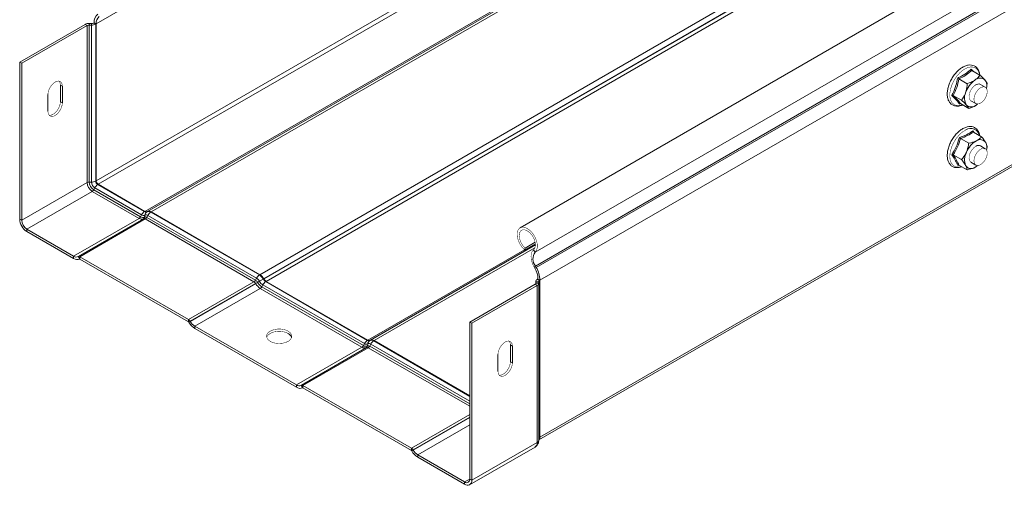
# Model space of a CAD drawing. Header units: millimetres. Extents: x 206 to 1133, y -1929 to 488.
# Tile 10 of 30: x 271 to 584, y -826 to -678. Entities that reach past the tile are written whole.
import ezdxf

# ---------------------------------------------------------------- set-up
doc = ezdxf.new("R2010")
doc.units = ezdxf.units.MM
doc.linetypes.add('K5LT32768', pattern=[0])
doc.linetypes.add('K5LT32769', pattern=[0])

msp = doc.modelspace()

# ---------------------------------------------------------------- linework, layer by layer
at = {"color": 8, "linetype": 'K5LT32769', "lineweight": 15, "true_color": 0x808080}
for p, q in [((295.69, -679.43), (421.12, -607.02)), ((295.69, -729.19), (419.31, -657.83)), ((296.33, -730.29), (419.94, -658.93)), ((381.89, -779.69), (431.54, -751.03)), ((383.88, -779.86), (434.9, -750.41)), ((435.18, -761.77), (435.18, -761.2)), ((435.21, -761.65), (435.21, -761.61)), ((383.74, -779.94), (414.2, -797.52)), ((382, -782.09), (414.2, -800.68)), ((382.47, -781.58), (414.2, -799.9)), ((382.8, -780.96), (414.2, -799.09)), ((414.2, -803.3), (395.73, -813.97)), ((414.2, -804.12), (396.23, -814.49)), ((414.2, -804.21), (396.27, -814.57)), ((414.2, -806.58), (397.72, -816.1)), ((414.2, -823.73), (412.58, -824.67))]:
    msp.add_line(p, q, dxfattribs=at)
at = {"color": 7, "linetype": 'K5LT32768', "lineweight": 15}
for p, q in [((311.18, -738.87), (500.69, -629.47)), ((311.97, -738.92), (501.48, -629.52)), ((311.97, -738.92), (501.44, -629.54)), ((313.17, -739.04), (502.68, -629.64)), ((619.7, -634.67), (430.19, -744.07)), ((434.94, -751.81), (624.45, -642.41)), ((347.65, -758.94), (537.16, -649.54)), ((435.07, -756.22), (624.57, -646.82)), ((435.31, -756.66), (624.82, -647.26)), ((348.85, -760.21), (538.36, -650.81)), ((348.89, -760.28), (538.4, -650.88)), ((349.64, -761.07), (539.15, -651.67)), ((436.48, -760.7), (625.98, -651.31)), ((292.18, -679.58), (271.44, -691.55)), ((292.82, -679.95), (272.08, -691.92)), ((292.82, -679.95), (292.18, -679.58)), ((292.82, -679.95), (292.82, -729.71)), ((293.5, -679.8), (293.54, -679.28)), ((293.5, -679.8), (293.5, -729.56)), ((294.19, -679.82), (293.5, -679.8)), ((294.24, -679.3), (293.54, -679.28)), ((294.19, -679.82), (294.24, -679.3)), ((294.19, -679.82), (294.19, -729.58)), ((295.06, -679.06), (294.92, -679.15)), ((295.55, -679.51), (294.92, -679.15)), ((295.06, -679.06), (295.69, -679.43)), ((295.69, -679.43), (295.55, -679.51)), ((295.55, -679.51), (295.55, -729.27)), ((295.69, -679.43), (295.69, -729.19)), ((271.44, -691.55), (271.44, -741.31)), ((272.08, -691.92), (271.44, -691.55)), ((272.08, -691.92), (272.08, -741.68)), ((573.46, -694.18), (576.07, -695.68)), ((284.34, -698.81), (284.98, -699.18)), ((284.34, -704.12), (284.34, -698.81)), ((284.98, -704.49), (284.98, -699.18)), ((569.39, -696.88), (572, -698.38)), ((577.77, -699.5), (576.22, -698.6)), ((578.36, -698.26), (578.12, -699.93)), ((280.38, -701.83), (280.38, -707.14)), ((436.11, -811.29), (625.61, -701.89)), ((436.48, -810.46), (625.98, -701.07)), ((567.62, -702.15), (570.22, -703.65)), ((284.34, -704.12), (284.98, -704.49)), ((569.82, -704.69), (569.56, -704.83)), ((569.91, -704.72), (572.52, -706.22)), ((573.22, -703.8), (574.77, -704.7)), ((575.32, -704.82), (574.98, -705.12)), ((575.37, -704.84), (574.98, -705.12)), ((573.98, -713.73), (576.59, -715.23)), ((569.91, -715.73), (572.52, -717.23)), ((577.77, -719), (576.22, -718.1)), ((567.62, -720.95), (570.22, -722.46)), ((578.36, -718.45), (578.13, -719.44)), ((569.34, -724.16), (569.01, -724.28)), ((569.39, -724.17), (572, -725.68)), ((573.22, -723.3), (574.77, -724.19)), ((575.32, -724.32), (574.46, -724.92)), ((292.82, -729.71), (272.08, -741.68)), ((294.19, -729.58), (293.5, -729.56)), ((295.69, -729.19), (295.55, -729.27)), ((296.33, -730.29), (296.19, -730.38)), ((296.19, -730.38), (311.04, -738.95)), ((296.33, -730.29), (311.18, -738.87)), ((294.44, -732.53), (273.7, -744.5)), ((294.44, -732.53), (309.3, -741.1)), ((295.25, -731.4), (294.91, -732.01)), ((294.91, -732.01), (309.77, -740.59)), ((295.25, -731.4), (310.1, -739.97)), ((310.1, -739.97), (309.77, -740.59)), ((311.18, -738.87), (311.04, -738.95)), ((311.14, -740.08), (311.07, -740.72)), ((311.19, -740.05), (311.11, -740.69)), ((311.14, -740.08), (311.19, -740.05)), ((312.09, -740.14), (311.76, -740.76)), ((311.93, -738.94), (311.79, -739.02)), ((311.83, -739), (311.79, -739.02)), ((311.97, -738.92), (311.83, -739)), ((311.93, -738.94), (311.97, -738.92)), ((312.09, -740.14), (346.57, -760.05)), ((313.17, -739.04), (313.03, -739.12)), ((313.03, -739.12), (347.51, -759.02)), ((313.17, -739.04), (347.65, -758.94)), ((272.08, -741.68), (271.44, -741.31)), ((309.3, -741.1), (288.56, -753.07)), ((310.75, -741.24), (290.01, -753.22)), ((310.79, -741.22), (290.05, -753.19)), ((311.29, -741.27), (290.55, -753.24)), ((310.75, -741.24), (310.79, -741.22)), ((311.07, -740.72), (311.11, -740.69)), ((311.29, -741.27), (345.76, -761.17)), ((311.76, -740.76), (346.23, -760.66)), ((273.7, -744.5), (288.56, -753.07)), ((273.7, -744.5), (273.7, -745.23)), ((273.7, -745.23), (288.56, -753.81)), ((382.68, -779.74), (435.05, -749.51)), ((382.68, -779.74), (435.05, -749.51)), ((431.63, -751.12), (435.03, -749.16)), ((431.8, -750.5), (434.96, -748.68)), ((431.63, -751.12), (431.8, -750.5)), ((434.94, -751.81), (434.45, -751.06)), ((288.56, -753.07), (288.56, -753.81)), ((290.01, -753.22), (290.05, -753.19)), ((290.01, -753.22), (290.46, -754)), ((290.05, -753.19), (290.5, -753.97)), ((290.46, -754), (290.5, -753.97)), ((290.5, -753.97), (290.46, -754)), ((290.55, -753.24), (325.02, -773.15)), ((290.55, -753.24), (290.55, -753.98)), ((290.55, -753.98), (325.02, -773.88)), ((347.65, -758.94), (347.51, -759.02)), ((435.07, -756.22), (434.61, -756.46)), ((434.85, -756.9), (434.61, -756.46)), ((435.31, -756.66), (434.85, -756.9)), ((435.31, -756.66), (435.07, -756.22)), ((345.76, -761.17), (325.02, -773.15)), ((346.26, -761.7), (325.52, -773.67)), ((346.3, -761.77), (325.56, -773.74)), ((346.57, -760.05), (346.23, -760.66)), ((346.26, -761.7), (346.3, -761.77)), ((347.47, -761), (346.88, -761.34)), ((346.88, -761.34), (346.92, -761.41)), ((347.51, -761.07), (346.92, -761.41)), ((347.47, -761), (347.51, -761.07)), ((348.85, -760.21), (348.71, -760.29)), ((348.71, -760.29), (348.75, -760.36)), ((348.89, -760.28), (348.75, -760.36)), ((348.85, -760.21), (348.89, -760.28)), ((349.64, -761.07), (349.5, -761.15)), ((349.5, -761.15), (381.75, -779.77)), ((349.64, -761.07), (381.89, -779.69)), ((434.95, -762), (414.2, -773.97)), ((434.95, -762), (435.58, -762.37)), ((435.17, -761.15), (435.17, -761.78)), ((435.18, -761.2), (436.07, -761.18)), ((435.18, -761.2), (435.21, -761.61)), ((435.21, -761.61), (436.11, -761.58)), ((435.84, -760.34), (435.7, -760.42)), ((435.7, -760.42), (436.34, -760.79)), ((436.48, -760.7), (435.84, -760.34)), ((436.07, -761.18), (436.11, -761.58)), ((436.11, -811.39), (436.11, -761.63)), ((436.48, -760.7), (436.34, -760.79)), ((436.34, -810.55), (436.34, -760.79)), ((436.48, -810.46), (436.48, -760.7)), ((347.75, -763.3), (327.01, -775.28)), ((347.75, -763.3), (380.01, -781.92)), ((348.56, -762.17), (348.23, -762.79)), ((348.23, -762.79), (380.48, -781.41)), ((348.56, -762.17), (380.81, -780.79)), ((435.58, -762.37), (414.84, -774.34)), ((435.58, -812.13), (435.58, -762.37)), ((325.02, -773.15), (325.02, -773.88)), ((325.52, -773.67), (325.07, -773.93)), ((325.07, -773.93), (325.11, -774)), ((325.56, -773.74), (325.11, -774)), ((325.52, -773.67), (325.56, -773.74)), ((414.2, -773.97), (414.84, -774.34)), ((414.2, -823.73), (414.2, -773.97)), ((414.84, -824.1), (414.84, -774.34)), ((327.01, -775.28), (327.01, -776.01)), ((327.01, -775.28), (359.27, -793.89)), ((327.01, -776.01), (359.27, -794.63)), ((380.81, -780.79), (380.48, -781.41)), ((381.89, -779.69), (381.75, -779.77)), ((381.9, -780.87), (381.82, -781.51)), ((381.86, -780.9), (381.9, -780.87)), ((382.64, -779.76), (382.5, -779.84)), ((382.54, -779.82), (382.5, -779.84)), ((382.68, -779.74), (382.54, -779.82)), ((382.64, -779.76), (382.68, -779.74)), ((383.88, -779.86), (383.74, -779.94)), ((383.88, -779.86), (414.2, -797.36)), ((380.01, -781.92), (359.27, -793.89)), ((381.46, -782.06), (360.72, -794.04)), ((381.5, -782.04), (360.76, -794.01)), ((382, -782.09), (361.26, -794.06)), ((381.46, -782.06), (381.5, -782.04)), ((381.86, -780.9), (381.78, -781.54)), ((381.78, -781.54), (381.82, -781.51)), ((382.8, -780.96), (382.47, -781.58)), ((427.11, -781.23), (427.75, -781.6)), ((427.11, -781.23), (427.11, -786.54)), ((427.75, -786.9), (427.75, -781.6)), ((423.15, -784.25), (423.15, -789.56)), ((427.11, -786.54), (427.75, -786.9)), ((359.27, -793.89), (359.27, -794.63)), ((360.72, -794.04), (360.76, -794.01)), ((360.72, -794.04), (361.17, -794.82)), ((360.76, -794.01), (361.21, -794.79)), ((361.17, -794.82), (361.21, -794.79)), ((361.21, -794.79), (361.17, -794.82)), ((361.26, -794.06), (395.73, -813.97)), ((361.26, -794.06), (361.26, -794.8)), ((361.26, -794.8), (395.73, -814.7)), ((436.48, -810.46), (436.34, -810.55)), ((395.73, -813.97), (395.73, -814.7)), ((396.23, -814.49), (395.78, -814.75)), ((395.78, -814.75), (395.82, -814.82)), ((396.27, -814.57), (395.82, -814.82)), ((396.23, -814.49), (396.27, -814.57)), ((414.18, -825.56), (434.92, -813.59)), ((435.58, -812.13), (414.84, -824.1)), ((397.72, -816.1), (397.72, -816.83)), ((397.72, -816.1), (412.58, -824.67)), ((397.72, -816.83), (412.58, -825.41)), ((414.2, -823.73), (414.84, -824.1)), ((412.58, -824.67), (412.58, -825.41))]:
    msp.add_line(p, q, dxfattribs=at)
at = {"color": 8, "linetype": 'K5LT32769', "true_color": 0x808080, "const_width": 0.15}
for points in [[(575.95, -695.61), (575.86, -695.19), (575.47, -694.22), (574.85, -693.53), (574.03, -693.14), (573.07, -693.07), (572.01, -693.34), (570.9, -693.92)], [(570.9, -693.92), (569.82, -694.79), (568.81, -695.89), (567.94, -697.18), (567.24, -698.57), (566.76, -700), (566.52, -701.38), (566.54, -702.64), (566.81, -703.72), (567.32, -704.56), (568.04, -705.11), (568.94, -705.33), (569.96, -705.23), (570.5, -705.06)], [(571.6, -713.02), (570.5, -713.71), (569.44, -714.67), (568.47, -715.85), (567.66, -717.18), (567.04, -718.59), (566.64, -720.01), (566.5, -721.36), (566.61, -722.56), (566.97, -723.56), (567.56, -724.29), (568.35, -724.73), (569.3, -724.83), (570.23, -724.65)]]:
    msp.add_lwpolyline(points, dxfattribs=at)
at = {"color": 7, "linetype": 'K5LT32768', "const_width": 0.15}
for points in [[(284.98, -699.18), (284.84, -698.35), (284.44, -697.78), (283.83, -697.54), (283.08, -697.66), (282.28, -698.12), (281.53, -698.87), (280.92, -699.82), (280.52, -700.84), (280.38, -701.83)], [(284.34, -698.81), (284.21, -697.98), (283.96, -697.56)], [(574.56, -698.85), (573.85, -699.47), (573.24, -700.3), (572.81, -701.24), (572.61, -702.17), (572.66, -702.99), (572.96, -703.59), (573.22, -703.8)], [(578.39, -700.87), (578.27, -701.78), (577.9, -702.73), (577.33, -703.61), (576.64, -704.3), (575.9, -704.72), (575.21, -704.83), (574.65, -704.61), (574.28, -704.09), (574.15, -703.32), (574.28, -702.41), (574.65, -701.46), (575.21, -700.59), (575.9, -699.9), (576.64, -699.47), (577.33, -699.36), (577.9, -699.58), (578.27, -700.11), (578.39, -700.87)], [(280.38, -707.14), (280.52, -707.97), (280.92, -708.54), (281.53, -708.77), (282.28, -708.66), (283.08, -708.2), (283.83, -707.45), (284.44, -706.5), (284.84, -705.47), (284.98, -704.49)], [(280.77, -708.39), (280.9, -708.41), (281.65, -708.29), (282.45, -707.83), (283.2, -707.08), (283.81, -706.14), (284.21, -705.11), (284.34, -704.12)], [(574.87, -718.16), (574.14, -718.67), (573.48, -719.43), (572.96, -720.33), (572.66, -721.28), (572.61, -722.16), (572.81, -722.87), (573.22, -723.3)], [(574.15, -722.82), (574.28, -721.91), (574.65, -720.96), (575.21, -720.09), (575.9, -719.4), (576.64, -718.97), (577.33, -718.86), (577.9, -719.08), (578.27, -719.61), (578.39, -720.37), (578.27, -721.28), (577.9, -722.23), (577.33, -723.11), (576.64, -723.8), (575.9, -724.22), (575.21, -724.33), (574.65, -724.11), (574.28, -723.58), (574.15, -722.82)], [(575.37, -724.33), (574.92, -724.66), (574.46, -724.92)], [(434.94, -751.81), (435.42, -751.19), (435.66, -750.3), (435.64, -749.23), (435.36, -748.06), (434.85, -746.89), (434.14, -745.81), (433.3, -744.91), (432.39, -744.25), (431.49, -743.91), (430.66, -743.89), (429.99, -744.21), (429.51, -744.84), (429.27, -745.72), (429.29, -746.79), (429.57, -747.96), (430.08, -749.13), (430.79, -750.22), (431.63, -751.12)], [(434.45, -751.06), (434.87, -750.48), (435.04, -749.65), (434.95, -748.65), (434.61, -747.58), (434.04, -746.56), (433.31, -745.68), (432.5, -745.05), (431.68, -744.72), (430.95, -744.72), (430.36, -745.07), (430, -745.71), (429.89, -746.59), (430.04, -747.61), (430.44, -748.68), (431.04, -749.68), (431.8, -750.5)], [(434.61, -756.46), (434.22, -755.67), (433.92, -754.85), (433.73, -754.05), (433.66, -753.29), (433.69, -752.59), (433.84, -751.97), (434.1, -751.45), (434.45, -751.06)], [(346.88, -761.34), (346.8, -761.39), (346.72, -761.44), (346.64, -761.48), (346.56, -761.53), (346.48, -761.58), (346.41, -761.62), (346.33, -761.66), (346.26, -761.7)], [(346.92, -761.41), (346.84, -761.46), (346.76, -761.51), (346.68, -761.55), (346.6, -761.6), (346.52, -761.65), (346.45, -761.69), (346.37, -761.73), (346.3, -761.77)], [(348.71, -760.29), (348.57, -760.37), (348.43, -760.45), (348.27, -760.54), (348.12, -760.63), (347.96, -760.72), (347.8, -760.82), (347.63, -760.91), (347.47, -761)], [(348.75, -760.36), (348.61, -760.44), (348.47, -760.52), (348.32, -760.61), (348.16, -760.7), (348, -760.79), (347.84, -760.89), (347.67, -760.98), (347.51, -761.07)], [(356.58, -776.83), (355.62, -776.42), (354.49, -776.19), (353.3, -776.17), (352.15, -776.35), (351.14, -776.71), (350.36, -777.23), (349.88, -777.86), (349.75, -778.55), (349.97, -779.22), (350.53, -779.83), (351.37, -780.32), (352.43, -780.64), (353.6, -780.77), (354.78, -780.69), (355.87, -780.42), (356.78, -779.97), (357.41, -779.39), (357.72, -778.72), (357.68, -778.03), (357.28, -777.38), (356.58, -776.83)], [(356.58, -777.56), (355.62, -777.16), (354.49, -776.93), (353.3, -776.9), (352.15, -777.08), (351.14, -777.45), (350.36, -777.97), (349.88, -778.6), (349.8, -778.83)], [(427.75, -781.6), (427.61, -780.77), (427.21, -780.2), (426.6, -779.96), (425.85, -780.08), (425.05, -780.54), (424.3, -781.29), (423.69, -782.23), (423.29, -783.26), (423.15, -784.25)], [(426.72, -779.98), (426.97, -780.4), (427.11, -781.23)], [(423.15, -789.56), (423.29, -790.38), (423.69, -790.95), (424.3, -791.19), (425.05, -791.07), (425.85, -790.61), (426.6, -789.86), (427.21, -788.92), (427.61, -787.89), (427.75, -786.9)], [(427.11, -786.54), (426.97, -787.52), (426.57, -788.55), (425.96, -789.5), (425.21, -790.25), (424.41, -790.71), (423.66, -790.82), (423.54, -790.81)]]:
    msp.add_lwpolyline(points, dxfattribs=at)
at = {"color": 7, "linetype": 'K5LT32768', "lineweight": 15}
for centre, radius, start, end in [((298.11, -678.78), 3.07, 128.0103, 185.2558), ((298.29, -679.19), 2.61, 128.0106, 185.2556), ((293.41, -681.91), 2.63, 87.2884, 117.8994), ((293.43, -681.11), 1.32, 87.2858, 117.9015), ((294.32, -677.18), 2.63, 267.2884, 297.8994), ((294.3, -677.98), 1.32, 267.2858, 297.9015), ((579.07, -703.73), 7.93, 125.5705, 161.8839), ((576.08, -699.02), 2.39, 49.262, 132.9818), ((575.58, -700), 1.53, 65.3607, 131.4911), ((574.9, -699.19), 3.38, 347.0557, 35.7811), ((575.26, -702.98), 4.11, 155.2012, 212.3923), ((573.35, -703.38), 2.39, 229.262, 312.9818), ((578.6, -722.87), 7.35, 119.4921, 157.7438), ((575.6, -719.28), 1.33, 62.4513, 123.0896), ((576.15, -718.17), 2.06, 31.7886, 124.6988), ((574.4, -718.71), 3.86, 349.1081, 24.9608), ((576.24, -722.48), 5.05, 151.6886, 201.2568), ((573.28, -723.23), 2.06, 211.7886, 304.6988), ((293.43, -730.87), 1.32, 87.2858, 117.9015), ((296.35, -729.55), 3.53, 182.6054, 237.3945), ((296.57, -729.42), 3.08, 182.6055, 237.3945), ((294.32, -726.94), 2.63, 267.2884, 297.8994), ((296.48, -729.47), 2.29, 182.6058, 237.3942), ((297.59, -732.61), 2.63, 122.0958, 152.7117), ((296.93, -729.21), 1.38, 182.6058, 237.3942), ((297.07, -729.13), 1.38, 182.6058, 237.3942), ((293.74, -731.41), 1.32, 302.0951, 332.7137), ((312.44, -741.18), 2.63, 122.0958, 152.7117), ((310.71, -739.12), 1.05, 234.3813, 294.3145), ((311.48, -738.34), 0.754, 234.3811, 294.3145), ((312.51, -740.19), 1.37, 121.5606, 175.2875), ((311.62, -738.25), 0.754, 234.3811, 294.3145), ((312.55, -740.17), 1.37, 121.5608, 175.2884), ((311.56, -740.88), 0.911, 54.3815, 114.3144), ((312.33, -740.1), 1.21, 54.3818, 114.3137), ((312.47, -740.02), 1.21, 54.3818, 114.3137), ((314.43, -741.35), 2.63, 122.0958, 152.7117), ((276.35, -741.09), 4.92, 182.6055, 237.3944), ((275.61, -741.52), 3.53, 182.6054, 237.3945), ((308.6, -739.98), 1.32, 302.0951, 332.7137), ((310.15, -739.91), 1.46, 234.3813, 294.3145), ((310.53, -739.52), 1.31, 234.3815, 294.3142), ((310.39, -740.66), 0.684, 301.557, 355.2933), ((310.43, -740.64), 0.684, 301.5603, 355.2899), ((310.99, -741.68), 0.503, 54.3809, 114.3151), ((311.38, -741.29), 0.651, 54.3812, 114.3148), ((310.59, -740.15), 1.32, 302.0951, 332.7137), ((437.99, -753.93), 3.72, 145.2364, 218.0457), ((289.4, -751.89), 1.46, 234.3813, 294.3145), ((289.67, -752.26), 1.91, 234.3817, 294.314), ((290.25, -753.65), 0.503, 54.3809, 114.3151), ((290.52, -754.02), 0.0503, 54.3841, 114.3152), ((345.82, -761.88), 3.46, 28.8557, 58.0452), ((428.55, -760.58), 7.3, 1.8773, 30.2829), ((427.9, -760.99), 8.59, 1.8773, 30.2829), ((345.06, -760.06), 1.32, 302.0951, 332.7137), ((345, -762.4), 1.44, 28.8555, 58.0454), ((345.25, -762.24), 1.87, 28.8555, 58.0453), ((349.97, -759.75), 4.18, 208.8555, 238.0454), ((348.91, -761.25), 2.63, 122.0958, 152.7117), ((345.18, -762.26), 2.61, 28.8555, 58.0454), ((350.22, -759.6), 3.76, 208.8556, 238.0453), ((345.68, -761.96), 3.46, 28.8557, 58.0452), ((350.15, -759.62), 3.01, 208.8556, 238.0453), ((350.9, -763.38), 2.63, 122.0958, 152.7117), ((350.65, -759.32), 2.16, 208.8558, 238.0453), ((350.79, -759.23), 2.16, 208.8558, 238.0453), ((434.77, -761.6), 0.439, 293.6935, 358.6337), ((436.05, -761.22), 0.879, 113.6957, 178.6289), ((435.23, -761.56), 0.879, 293.6957, 358.6289), ((436.51, -761.19), 0.439, 113.6935, 178.6337), ((347.06, -762.19), 1.32, 302.0951, 332.7137), ((324.26, -774.37), 1.44, 28.8555, 58.0454), ((324.95, -774), 0.144, 28.8554, 58.0439), ((329.92, -771.36), 5.48, 208.8558, 238.0452), ((329.23, -771.73), 4.18, 208.8555, 238.0454), ((355.69, -779.48), 2.11, 17.9493, 65.1077), ((383.15, -782), 2.63, 122.0958, 152.7117), ((381.42, -779.94), 1.05, 234.382, 294.3137), ((382.19, -779.16), 0.754, 234.3819, 294.3141), ((383.22, -781.01), 1.37, 121.5603, 175.2883), ((382.33, -779.08), 0.754, 234.3819, 294.3141), ((383.26, -780.99), 1.37, 121.5602, 175.2878), ((382.27, -781.7), 0.911, 54.3818, 114.3138), ((383.04, -780.92), 1.21, 54.3817, 114.3141), ((383.18, -780.84), 1.21, 54.3817, 114.3141), ((385.14, -782.17), 2.63, 122.0958, 152.7117), ((379.31, -780.81), 1.32, 302.0951, 332.7137), ((380.86, -780.73), 1.46, 234.382, 294.3139), ((381.24, -780.34), 1.31, 234.3817, 294.3142), ((381.1, -781.48), 0.684, 301.5595, 355.2918), ((381.14, -781.46), 0.684, 301.5586, 355.2916), ((381.71, -782.5), 0.503, 54.3819, 114.3135), ((382.09, -782.11), 0.651, 54.3817, 114.3139), ((381.3, -780.97), 1.32, 302.0951, 332.7137), ((360.12, -792.71), 1.46, 234.382, 294.3139), ((360.38, -793.08), 1.91, 234.3817, 294.3142), ((360.96, -794.47), 0.503, 54.3819, 114.3135), ((361.23, -794.84), 0.0503, 54.379, 114.3146), ((435.6, -810.56), 0.887, 305.0108, 6.3014), ((394.97, -815.19), 1.44, 28.8555, 58.0454), ((395.66, -814.82), 0.144, 28.856, 58.0453), ((400.63, -812.18), 5.48, 208.8556, 238.0453), ((399.94, -812.55), 4.18, 208.8556, 238.0453), ((413.21, -823.89), 1, 230.7967, 9.214), ((413.46, -824.32), 1.4, 230.7967, 9.214)]:
    msp.add_arc(centre, radius, start, end, dxfattribs=at)
at = {"color": 8, "linetype": 'K5LT32769', "lineweight": 15, "true_color": 0x808080}
for centre, radius, start, end in [((573.15, -715.33), 2.79, 10.4125, 123.8288), ((435.22, -811.31), 0.896, 294.0483, 354.6313), ((436.59, -811.04), 0.554, 117.6231, 150.9871), ((435.35, -810.62), 0.987, 320.0385, 4.267), ((434.01, -812.3), 1.58, 305.0164, 6.2958)]:
    msp.add_arc(centre, radius, start, end, dxfattribs=at)
at = {"color": 7, "linetype": 'K5LT32768', "lineweight": 15}
for points, knots in [([(576, -695.64), (575.99, -695.49), (575.96, -694.93), (575.64, -694.11), (575.07, -693.26), (574.27, -692.69), (573.35, -692.43), (572.35, -692.46), (571.29, -692.76), (570.38, -693.25), (569.49, -693.91), (568.62, -694.72), (567.69, -695.87), (566.89, -697.15), (566.28, -698.51), (565.86, -699.9), (565.66, -701.24), (565.7, -702.5), (565.99, -703.62), (566.53, -704.53), (567.28, -705.17), (568.18, -705.51), (569.16, -705.53), (569.97, -705.38), (570.43, -705.15), (570.55, -705.09)], [0, 0, 0, 0, 0.017353, 0.066111, 0.114123, 0.160321, 0.205132, 0.249931, 0.296065, 0.343401, 0.368832, 0.416884, 0.464854, 0.512751, 0.560666, 0.60868, 0.6569, 0.705424, 0.754207, 0.802508, 0.849178, 0.894175, 0.938841, 0.984596, 1, 1, 1, 1]), ([(569.01, -696.59), (569.21, -696.5), (570.19, -696.04), (571.74, -695.15), (572.8, -694.2), (573.29, -693.76)], [0, 0, 0, 0, 0.118082, 0.592257, 1, 1, 1, 1]), ([(573.46, -694.18), (572.89, -694.68), (571.72, -695.68), (570.18, -696.48), (569.39, -696.88)], [0, 0, 0, 0, 0.492149, 1, 1, 1, 1]), ([(573.46, -694.18), (573.44, -694.16), (573.38, -694.12), (573.33, -694.02), (573.29, -693.9), (573.29, -693.81), (573.29, -693.76), (573.29, -693.76)], [0, 0, 0, 0, 0.23618, 0.471398, 0.732459, 0.992081, 1, 1, 1, 1]), ([(576.07, -695.68), (575.96, -695.84), (575.55, -696.41), (574.92, -696.91), (574.46, -697.28)], [0, 0, 0, 0, 0.26326, 1, 1, 1, 1]), ([(576.07, -695.68), (576.6, -696.18), (577.2, -696.72), (577.6, -697.17), (577.64, -697.22)], [0, 0, 0, 0, 0.896036, 1, 1, 1, 1]), ([(567.15, -702.13), (567.25, -701.93), (567.77, -700.93), (568.51, -699.13), (568.85, -697.39), (569.01, -696.59)], [0, 0, 0, 0, 0.118083, 0.592258, 1, 1, 1, 1]), ([(569.39, -696.88), (569.19, -697.8), (568.79, -699.66), (568.01, -701.31), (567.62, -702.15)], [0, 0, 0, 0, 0.492149, 1, 1, 1, 1]), ([(569.39, -696.88), (569.36, -696.86), (569.3, -696.82), (569.2, -696.75), (569.1, -696.67), (569.04, -696.62), (569.01, -696.59), (569.01, -696.59)], [0, 0, 0, 0, 0.236189, 0.471417, 0.732479, 0.99211, 1, 1, 1, 1]), ([(571.53, -701.26), (571.72, -700.51), (571.95, -699.56), (571.99, -698.58), (572, -698.38)], [0, 0, 0, 0, 0.801459, 1, 1, 1, 1]), ([(574.46, -697.28), (574.35, -697.34), (573.67, -697.78), (572.79, -698.13), (572.03, -698.37), (572, -698.38)], [0, 0, 0, 0, 0.148489, 0.965573, 1, 1, 1, 1]), ([(577.64, -697.22), (577.9, -697.54), (578.22, -697.93), (578.34, -698.2), (578.36, -698.26)], [0, 0, 0, 0, 0.801466, 1, 1, 1, 1]), ([(567.15, -702.13), (567.15, -702.13), (567.19, -702.12), (567.27, -702.1), (567.4, -702.09), (567.52, -702.1), (567.59, -702.13), (567.62, -702.15)], [0, 0, 0, 0, 0.007901, 0.267524, 0.528611, 0.763825, 1, 1, 1, 1]), ([(569.56, -704.83), (569.49, -704.74), (569.17, -704.29), (568.47, -703.43), (567.56, -702.54), (567.15, -702.13)], [0, 0, 0, 0, 0.118084, 0.592257, 1, 1, 1, 1]), ([(567.62, -702.15), (568.09, -702.62), (569.04, -703.59), (569.62, -704.34), (569.91, -704.72)], [0, 0, 0, 0, 0.49215, 1, 1, 1, 1]), ([(570.22, -703.65), (570.68, -702.99), (571.19, -702.25), (571.5, -701.35), (571.53, -701.26)], [0, 0, 0, 0, 0.896039, 1, 1, 1, 1]), ([(569.56, -704.83), (569.56, -704.83), (569.58, -704.8), (569.64, -704.75), (569.73, -704.7), (569.82, -704.68), (569.88, -704.71), (569.91, -704.72)], [0, 0, 0, 0, 0.007895, 0.267521, 0.528604, 0.763813, 1, 1, 1, 1]), ([(571.79, -705.18), (571.42, -704.8), (570.96, -704.32), (570.34, -703.76), (570.22, -703.65)], [0, 0, 0, 0, 0.801462, 1, 1, 1, 1]), ([(572.52, -706.22), (572.38, -705.96), (572.22, -705.66), (571.83, -705.23), (571.79, -705.18)], [0, 0, 0, 0, 0.896035, 1, 1, 1, 1]), ([(574.98, -705.12), (574.87, -705.19), (574.19, -705.62), (573.31, -705.97), (572.55, -706.21), (572.52, -706.22)], [0, 0, 0, 0, 0.148488, 0.965574, 1, 1, 1, 1]), ([(575.96, -714.86), (575.93, -714.69), (575.86, -714.11), (575.48, -713.31), (574.83, -712.54), (573.98, -712.07), (573.03, -711.9), (572.01, -712.02), (571.12, -712.36), (570.21, -712.86), (569.31, -713.55), (568.3, -714.57), (567.41, -715.77), (566.67, -717.08), (566.12, -718.46), (565.77, -719.84), (565.65, -721.16), (565.77, -722.38), (566.14, -723.44), (566.75, -724.26), (567.56, -724.81), (568.49, -725.04), (569.41, -725.01), (570.03, -724.79), (570.3, -724.7)], [0, 0, 0, 0, 0.022173, 0.07194, 0.12054, 0.167195, 0.212932, 0.259102, 0.306149, 0.33228, 0.38148, 0.430633, 0.479678, 0.528674, 0.57772, 0.626898, 0.676323, 0.726072, 0.775934, 0.824928, 0.872023, 0.917826, 0.963733, 1, 1, 1, 1]), ([(569.56, -715.41), (569.75, -715.35), (570.74, -715.03), (572.28, -714.39), (573.34, -713.65), (573.84, -713.31)], [0, 0, 0, 0, 0.118084, 0.592257, 1, 1, 1, 1]), ([(573.98, -713.73), (573.41, -714.11), (572.24, -714.88), (570.7, -715.44), (569.91, -715.73)], [0, 0, 0, 0, 0.492149, 1, 1, 1, 1]), ([(573.98, -713.73), (573.96, -713.71), (573.9, -713.67), (573.85, -713.56), (573.83, -713.44), (573.83, -713.35), (573.83, -713.31), (573.84, -713.31)], [0, 0, 0, 0, 0.236185, 0.471394, 0.73248, 0.992076, 1, 1, 1, 1]), ([(573.84, -713.31), (573.94, -713.46), (574.07, -713.65), (574.17, -713.81), (574.18, -713.84)], [0, 0, 0, 0, 0.83294, 1, 1, 1, 1]), ([(576.59, -715.23), (576.48, -715.35), (576.07, -715.81), (575.44, -716.2), (574.98, -716.48)], [0, 0, 0, 0, 0.263253, 1, 1, 1, 1]), ([(576.59, -715.23), (577.05, -715.82), (577.56, -716.47), (577.87, -717.03), (577.9, -717.08)], [0, 0, 0, 0, 0.896035, 1, 1, 1, 1]), ([(567.15, -720.9), (567.27, -720.7), (567.89, -719.72), (568.82, -717.93), (569.32, -716.21), (569.56, -715.41)], [0, 0, 0, 0, 0.118083, 0.592257, 1, 1, 1, 1]), ([(569.91, -715.73), (569.63, -716.64), (569.05, -718.49), (568.1, -720.12), (567.62, -720.95)], [0, 0, 0, 0, 0.492147, 1, 1, 1, 1]), ([(569.91, -715.73), (569.88, -715.71), (569.82, -715.67), (569.73, -715.59), (569.64, -715.51), (569.58, -715.44), (569.56, -715.41), (569.56, -715.41)], [0, 0, 0, 0, 0.236186, 0.471394, 0.732477, 0.992102, 1, 1, 1, 1]), ([(571.79, -720.09), (572.05, -719.34), (572.37, -718.4), (572.49, -717.43), (572.52, -717.23)], [0, 0, 0, 0, 0.801462, 1, 1, 1, 1]), ([(574.98, -716.48), (574.87, -716.53), (574.19, -716.85), (573.31, -717.08), (572.55, -717.23), (572.52, -717.23)], [0, 0, 0, 0, 0.148488, 0.965574, 1, 1, 1, 1]), ([(577.9, -717.08), (578.09, -717.49), (578.32, -718), (578.36, -718.38), (578.36, -718.45)], [0, 0, 0, 0, 0.801462, 1, 1, 1, 1]), ([(567.15, -720.9), (567.15, -720.9), (567.19, -720.89), (567.27, -720.88), (567.4, -720.89), (567.52, -720.91), (567.59, -720.94), (567.62, -720.95)], [0, 0, 0, 0, 0.007901, 0.267524, 0.528611, 0.763825, 1, 1, 1, 1]), ([(569.01, -724.28), (568.97, -724.17), (568.76, -723.58), (568.24, -722.5), (567.49, -721.41), (567.15, -720.9)], [0, 0, 0, 0, 0.118083, 0.592258, 1, 1, 1, 1]), ([(567.62, -720.95), (568, -721.53), (568.78, -722.72), (569.19, -723.68), (569.39, -724.17)], [0, 0, 0, 0, 0.492149, 1, 1, 1, 1]), ([(570.22, -722.46), (570.76, -721.8), (571.35, -721.07), (571.75, -720.18), (571.79, -720.09)], [0, 0, 0, 0, 0.896035, 1, 1, 1, 1]), ([(569.01, -724.28), (569.01, -724.28), (569.04, -724.25), (569.1, -724.2), (569.2, -724.15), (569.3, -724.14), (569.36, -724.16), (569.39, -724.17)], [0, 0, 0, 0, 0.007895, 0.26752, 0.528586, 0.763812, 1, 1, 1, 1]), ([(571.53, -724.31), (571.23, -723.84), (570.86, -723.24), (570.33, -722.59), (570.22, -722.46)], [0, 0, 0, 0, 0.801462, 1, 1, 1, 1]), ([(572, -725.68), (571.93, -725.32), (571.86, -724.91), (571.56, -724.37), (571.53, -724.31)], [0, 0, 0, 0, 0.896039, 1, 1, 1, 1]), ([(574.46, -724.92), (574.35, -724.97), (573.67, -725.29), (572.79, -725.52), (572.03, -725.67), (572, -725.68)], [0, 0, 0, 0, 0.148489, 0.965573, 1, 1, 1, 1]), ([(434.89, -813.56), (435.06, -813.47), (435.46, -813.24), (435.86, -812.63), (436.08, -811.98), (436.1, -811.56), (436.11, -811.39)], [0, 0, 0, 0, 0.221581, 0.521167, 0.807324, 1, 1, 1, 1])]:
    msp.add_open_spline(points, degree=3, knots=knots, dxfattribs=at)
at = {"color": 8, "linetype": 'K5LT32769', "lineweight": 15, "true_color": 0x808080}
msp.add_open_spline([(573.29, -693.76), (573.41, -693.89), (573.66, -694.14), (573.87, -694.36), (573.97, -694.47)], degree=3, knots=[0, 0, 0, 0, 0.49881, 1, 1, 1, 1], dxfattribs=at)

doc.saveas('drawing.dxf')
